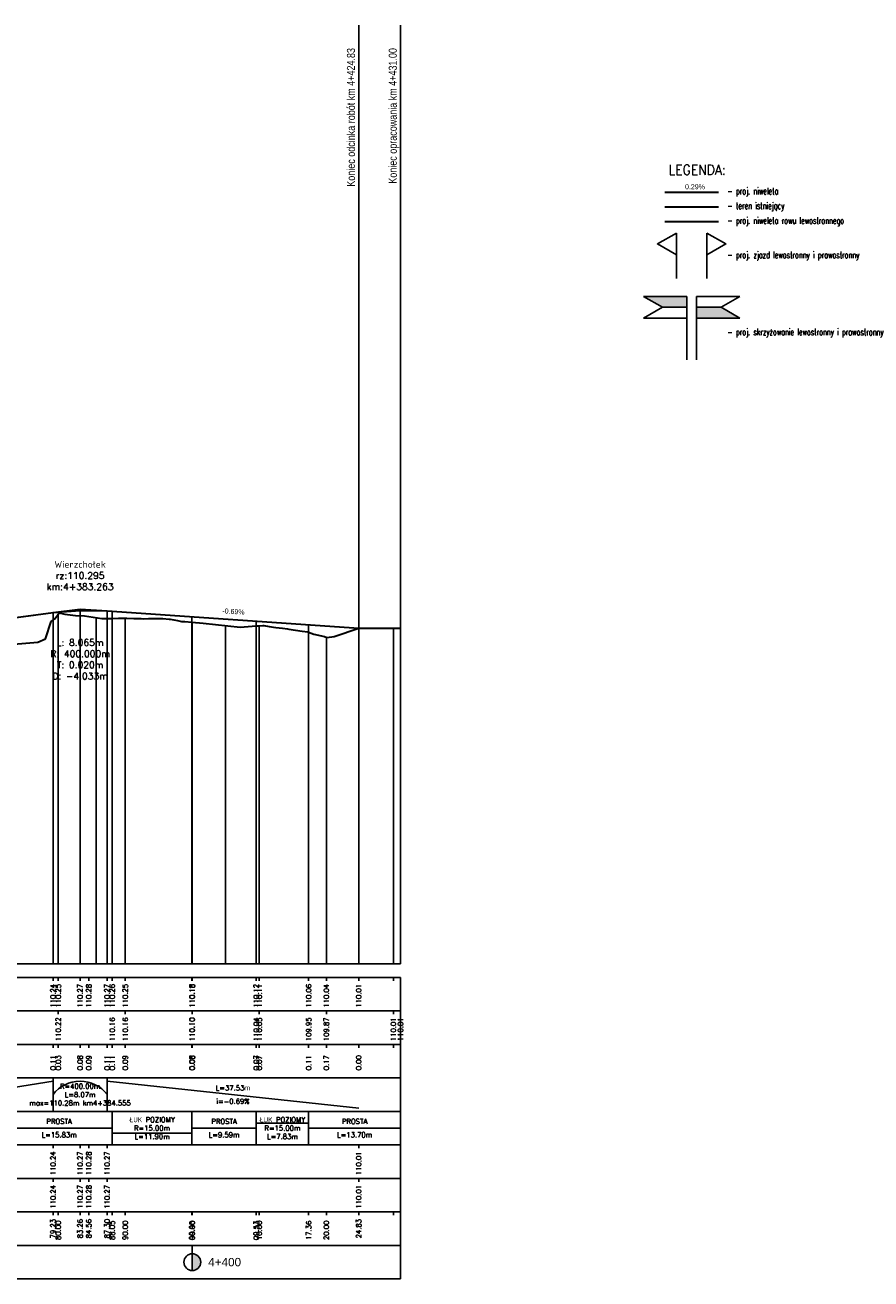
# Model space of a CAD drawing. Extents: x 7529714 to 7537797, y 5723889 to 5727796.
# Tile 28 of 28: x 7537671 to 7537797, y 5725349 to 5725536. Entities that reach past the tile are written whole.
import ezdxf
from ezdxf.enums import TextEntityAlignment as Align

# ---------------------------------------------------------------- set-up
doc = ezdxf.new("R2010")
doc.units = 0
doc.linetypes.add('HIDDEN', pattern=[9.525, 6.35, -3.175])
for name, color, linetype in [('C-DROGI-PROFILE', 7, 'Continuous'), ('C-DROGI-PROFILE-ETYKIETY', 7, 'Continuous'), ('Niw-opis', 2, 'Continuous'), ('Niw-opisy-skrzyzowania', 10, 'Continuous'), ('Niw-teren', 74, 'Continuous'), ('PAP-TABELKA', 1, 'Continuous')]:
    doc.layers.add(name, color=color, linetype=linetype)
doc.layers.add('D-row-kryty', color=24, linetype='Continuous', lineweight=30)
doc.layers.add('Niw-opisy-zjazdy', color=7, linetype='Continuous', true_color=0x45008a)
doc.styles.add('DIMTEXT', font='simplex.shx', dxfattribs={"width": 0.7})
doc.styles.add('PL2', font='romand.shx')
doc.styles.get("Standard").update_dxf_attribs({"font": 'arial.ttf'})

# ---------------------------------------------------------------- blocks, each defined once
blk = doc.blocks.new('kilometraz')
at = {"linetype": 'ByBlock', "lineweight": -2}
blk.add_hatch(color=0, dxfattribs=at).paths.add_polyline_path([(0, -0.5, 0.414214), (0.5, 0, 0.414214), (0, 0.5)])
at = {"color": 0, "linetype": 'ByBlock', "lineweight": -2}
blk.add_line((0, 0.5), (0, -0.5), dxfattribs=at)
blk.add_circle((0, 0), 0.5, dxfattribs=at)
blk = doc.blocks.new('flaga_lewa')
at = {"linetype": 'ByBlock', "lineweight": -2}
blk.add_hatch(color=0, dxfattribs=at).paths.add_polyline_path([(0, 0.5), (0, 1), (2, 1), (1.134, 0.5)])
at = {"color": 0, "linetype": 'ByBlock', "lineweight": -2}
for p, q in [((0, 1), (0, 0)), ((0, 1), (2, 1)), ((2, 1), (1.13, 0.498)), ((0, 0.5), (1.134, 0.5)), ((2, 0), (0, 0)), ((2, 0), (1.13, 0.502))]:
    blk.add_line(p, q, dxfattribs=at)

msp = doc.modelspace()

# ---------------------------------------------------------------- linework, layer by layer
at = {"layer": 'C-DROGI-PROFILE', "color": 12, "linetype": 'Continuous', "lineweight": 30, "true_color": 0xdb0000}
for p, q in [((7537649.992, 5725444.959), (7537674.971, 5725448.284)), ((7537674.971, 5725448.284), (7537679.004, 5725448.618)), ((7537679.004, 5725448.618), (7537683.036, 5725448.545)), ((7537683.036, 5725448.545), (7537720.567, 5725445.973))]:
    msp.add_line(p, q, dxfattribs=at)
at = {"layer": 'C-DROGI-PROFILE', "color": 2, "linetype": 'HIDDEN', "lineweight": -3}
for p, q in [((7537674.971, 5725448.284), (7537679.004, 5725448.821)), ((7537679.004, 5725448.821), (7537683.036, 5725448.545))]:
    msp.add_line(p, q, dxfattribs=at)
at = {"layer": 'C-DROGI-PROFILE', "color": 98, "linetype": 'Continuous', "lineweight": 30, "true_color": 0x006100}
for p, q in [((7537675.245, 5725447.355), (7537675.88, 5725448.239)), ((7537675.88, 5725448.239), (7537676.742, 5725448.046)), ((7537676.742, 5725448.046), (7537678.334, 5725447.862)), ((7537678.334, 5725447.862), (7537679.672, 5725447.812)), ((7537679.672, 5725447.812), (7537682.247, 5725447.386)), ((7537683.79, 5725447.434), (7537684.754, 5725447.463)), ((7537684.754, 5725447.463), (7537684.871, 5725447.461)), ((7537684.871, 5725447.461), (7537685.953, 5725447.443)), ((7537673.84, 5725444.4), (7537674.691, 5725446.964)), ((7537674.691, 5725446.964), (7537675.245, 5725447.355)), ((7537682.247, 5725447.386), (7537683.79, 5725447.434)), ((7537685.953, 5725447.443), (7537687.034, 5725447.42)), ((7537687.034, 5725447.42), (7537688.116, 5725447.394)), ((7537688.116, 5725447.394), (7537688.525, 5725447.382)), ((7537688.525, 5725447.382), (7537689.197, 5725447.399)), ((7537689.197, 5725447.399), (7537690.279, 5725447.414)), ((7537690.279, 5725447.414), (7537691.142, 5725447.417)), ((7537691.142, 5725447.417), (7537691.36, 5725447.402)), ((7537691.36, 5725447.402), (7537692.29, 5725447.329)), ((7537692.29, 5725447.329), (7537692.442, 5725447.304)), ((7537692.442, 5725447.304), (7537693.523, 5725447.104)), ((7537693.523, 5725447.104), (7537694.138, 5725446.98)), ((7537694.138, 5725446.98), (7537694.605, 5725446.94)), ((7537694.605, 5725446.94), (7537695.686, 5725446.85)), ((7537695.686, 5725446.85), (7537697.359, 5725446.713)), ((7537697.359, 5725446.713), (7537702.898, 5725446.098)), ((7537702.898, 5725446.098), (7537705.274, 5725446.306)), ((7537705.274, 5725446.306), (7537705.568, 5725446.329)), ((7537705.568, 5725446.329), (7537706.253, 5725446.359)), ((7537706.253, 5725446.359), (7537706.414, 5725446.364)), ((7537706.414, 5725446.364), (7537707.232, 5725446.23)), ((7537707.232, 5725446.23), (7537708.21, 5725446.086)), ((7537708.21, 5725446.086), (7537709.189, 5725445.958)), ((7537709.189, 5725445.958), (7537709.926, 5725445.874)), ((7537709.926, 5725445.874), (7537710.167, 5725445.827)), ((7537710.167, 5725445.827), (7537711.146, 5725445.661)), ((7537711.146, 5725445.661), (7537712.125, 5725445.517)), ((7537716.907, 5725444.703), (7537720.567, 5725445.973)), ((7537720.567, 5725445.973), (7537726.805, 5725445.953)), ((7537669.11, 5725443.558), (7537672.704, 5725443.868)), ((7537672.704, 5725443.868), (7537673.84, 5725444.4)), ((7537712.125, 5725445.517), (7537712.978, 5725445.412)), ((7537712.978, 5725445.412), (7537713.103, 5725445.363)), ((7537713.103, 5725445.363), (7537713.867, 5725445.064)), ((7537713.867, 5725445.064), (7537715.447, 5725444.728)), ((7537715.447, 5725444.728), (7537715.834, 5725444.569)), ((7537715.834, 5725444.569), (7537716.907, 5725444.703))]:
    msp.add_line(p, q, dxfattribs=at)
at = {"layer": 'C-DROGI-PROFILE', "color": 1, "linetype": 'Continuous', "lineweight": -3}
for p, q in [((7537675.741, 5725395.868), (7537675.741, 5725448.045)), ((7537681.38, 5725395.868), (7537681.38, 5725447.529)), ((7537683.79, 5725395.868), (7537683.79, 5725447.434)), ((7537685.741, 5725395.868), (7537685.741, 5725447.446)), ((7537695.686, 5725395.868), (7537695.686, 5725446.85)), ((7537695.741, 5725395.868), (7537695.741, 5725446.846)), ((7537700.677, 5725395.868), (7537700.677, 5725446.345)), ((7537705.274, 5725395.868), (7537705.274, 5725446.306)), ((7537705.741, 5725395.868), (7537705.741, 5725446.336)), ((7537725.741, 5725395.868), (7537725.741, 5725445.956)), ((7537726.805, 5725395.868), (7537726.805, 5725445.953)), ((7537713.103, 5725395.868), (7537713.103, 5725445.363)), ((7537715.741, 5725395.868), (7537715.741, 5725444.607)), ((7533295.241, 5725395.868), (7537726.805, 5725395.868)), ((7537674.971, 5725393.868), (7537674.971, 5725393.368)), ((7537675.741, 5725393.868), (7537675.741, 5725393.368)), ((7537679.004, 5725393.868), (7537679.004, 5725393.368)), ((7537680.296, 5725393.868), (7537680.296, 5725393.368)), ((7537683.036, 5725393.868), (7537683.036, 5725393.368)), ((7537683.79, 5725393.868), (7537683.79, 5725393.368)), ((7537685.741, 5725393.868), (7537685.741, 5725393.368)), ((7537695.686, 5725393.868), (7537695.686, 5725393.368)), ((7537695.741, 5725393.868), (7537695.741, 5725393.368)), ((7537705.274, 5725393.868), (7537705.274, 5725393.368)), ((7537705.741, 5725393.868), (7537705.741, 5725393.368)), ((7537713.103, 5725393.868), (7537713.103, 5725393.368)), ((7537715.741, 5725393.868), (7537715.741, 5725393.368)), ((7537720.567, 5725393.868), (7537720.567, 5725393.368)), ((7537725.741, 5725393.868), (7537725.741, 5725393.368)), ((7537675.741, 5725388.868), (7537675.741, 5725388.368)), ((7537685.741, 5725388.868), (7537685.741, 5725388.368)), ((7537695.741, 5725388.868), (7537695.741, 5725388.368)), ((7537705.741, 5725388.868), (7537705.741, 5725388.368)), ((7537715.741, 5725388.868), (7537715.741, 5725388.368)), ((7537725.741, 5725388.868), (7537725.741, 5725388.368)), ((7537674.971, 5725383.868), (7537674.971, 5725383.368)), ((7537675.741, 5725383.868), (7537675.741, 5725383.368)), ((7537679.004, 5725383.868), (7537679.004, 5725383.368)), ((7537680.296, 5725383.868), (7537680.296, 5725383.368)), ((7537683.036, 5725383.868), (7537683.036, 5725383.368)), ((7537683.79, 5725383.868), (7537683.79, 5725383.368)), ((7537685.741, 5725383.868), (7537685.741, 5725383.368)), ((7537695.686, 5725383.868), (7537695.686, 5725383.368)), ((7537695.741, 5725383.868), (7537695.741, 5725383.368)), ((7537705.274, 5725383.868), (7537705.274, 5725383.368)), ((7537705.741, 5725383.868), (7537705.741, 5725383.368)), ((7537713.103, 5725383.868), (7537713.103, 5725383.368)), ((7537715.741, 5725383.868), (7537715.741, 5725383.368)), ((7537720.567, 5725383.868), (7537720.567, 5725383.368)), ((7537725.741, 5725383.868), (7537725.741, 5725383.368)), ((7537674.971, 5725373.868), (7537674.971, 5725378.868)), ((7537683.036, 5725373.868), (7537683.036, 5725378.868)), ((7537683.79, 5725368.868), (7537683.79, 5725373.868)), ((7537695.686, 5725368.868), (7537695.686, 5725373.868)), ((7537705.274, 5725368.868), (7537705.274, 5725373.868)), ((7537713.103, 5725368.868), (7537713.103, 5725373.868)), ((7537674.971, 5725368.868), (7537674.971, 5725368.368)), ((7537679.004, 5725368.868), (7537679.004, 5725368.368)), ((7537680.296, 5725368.868), (7537680.296, 5725368.368)), ((7537683.036, 5725368.868), (7537683.036, 5725368.368)), ((7537720.567, 5725368.368), (7537720.567, 5725368.868)), ((7537674.971, 5725363.868), (7537674.971, 5725363.368)), ((7537679.004, 5725363.868), (7537679.004, 5725363.368)), ((7537680.296, 5725363.868), (7537680.296, 5725363.368)), ((7537683.036, 5725363.868), (7537683.036, 5725363.368)), ((7537720.567, 5725363.368), (7537720.567, 5725363.868)), ((7537674.971, 5725358.868), (7537674.971, 5725358.368)), ((7537675.741, 5725358.868), (7537675.741, 5725358.368)), ((7537679.004, 5725358.868), (7537679.004, 5725358.368)), ((7537680.296, 5725358.868), (7537680.296, 5725358.368)), ((7537683.036, 5725358.868), (7537683.036, 5725358.368)), ((7537683.79, 5725358.868), (7537683.79, 5725358.368)), ((7537685.741, 5725358.868), (7537685.741, 5725358.368)), ((7537695.686, 5725358.868), (7537695.686, 5725358.368)), ((7537695.741, 5725358.868), (7537695.741, 5725358.368)), ((7537705.274, 5725358.868), (7537705.274, 5725358.368)), ((7537705.741, 5725358.868), (7537705.741, 5725358.368)), ((7537713.103, 5725358.868), (7537713.103, 5725358.368)), ((7537715.741, 5725358.868), (7537715.741, 5725358.368)), ((7537720.567, 5725358.868), (7537720.567, 5725358.368)), ((7537725.741, 5725358.868), (7537725.741, 5725358.368)), ((7537695.741, 5725353.868), (7537695.741, 5725352.368))]:
    msp.add_line(p, q, dxfattribs=at)
at = {"layer": 'C-DROGI-PROFILE', "color": 2, "linetype": 'Continuous', "lineweight": -3}
for p, q in [((7537649.992, 5725374.368), (7537674.971, 5725378.368)), ((7537683.036, 5725378.368), (7537720.567, 5725374.368)), ((7537667.956, 5725371.368), (7537683.79, 5725371.368)), ((7537683.79, 5725371.368), (7537683.79, 5725370.618)), ((7537695.686, 5725370.618), (7537695.686, 5725371.368)), ((7537695.686, 5725371.368), (7537705.274, 5725371.368)), ((7537705.274, 5725371.368), (7537705.274, 5725372.118)), ((7537705.274, 5725372.118), (7537713.103, 5725372.118)), ((7537713.103, 5725372.118), (7537713.103, 5725371.368)), ((7537713.103, 5725371.368), (7537726.805, 5725371.368)), ((7537683.79, 5725370.618), (7537695.686, 5725370.618))]:
    msp.add_line(p, q, dxfattribs=at)
at = {"layer": 'C-DROGI-PROFILE', "color": 12, "linetype": 'Continuous', "lineweight": 30, "true_color": 0xdb0000}
for points in [[(7537766.25, 5725511.034), (7537774.249, 5725511.034)], [(7537544.255, 5725475.924), (7537577.326, 5725462.874), (7537583.602, 5725460.594), (7537589.878, 5725458.708), (7537637.926, 5725445.779), (7537640.942, 5725445.119), (7537643.959, 5725444.762), (7537646.976, 5725444.709), (7537649.992, 5725444.959), (7537674.971, 5725448.284), (7537679.004, 5725448.618), (7537683.036, 5725448.545), (7537720.567, 5725445.973)]]:
    msp.add_lwpolyline(points, dxfattribs=at)
at = {"layer": 'C-DROGI-PROFILE', "color": 96, "linetype": 'Continuous', "lineweight": 30, "true_color": 0x007000}
msp.add_lwpolyline([(7537766.25, 5725508.837), (7537774.249, 5725508.837)], dxfattribs=at)
at = {"layer": 'C-DROGI-PROFILE', "color": 160, "linetype": 'Continuous', "lineweight": 30}
msp.add_lwpolyline([(7537766.25, 5725506.639), (7537774.249, 5725506.639)], dxfattribs=at)
at = {"layer": 'C-DROGI-PROFILE', "color": 2, "linetype": 'Continuous', "lineweight": -3, "extrusion": (0, 0, -1)}
msp.add_arc((-7537679.004, 5725373.303), 5.066, 37.24196, 142.75804, dxfattribs=at)
at = {"layer": 'C-DROGI-PROFILE', "color": 1, "linetype": 'Continuous', "lineweight": -3}
for points in [[(7533295.741, 5725388.868), (7537726.805, 5725388.868), (7537726.805, 5725393.868), (7533295.741, 5725393.868)], [(7533295.741, 5725383.868), (7537726.805, 5725383.868), (7537726.805, 5725388.868), (7533295.741, 5725388.868)], [(7533295.741, 5725378.868), (7537726.805, 5725378.868), (7537726.805, 5725383.868), (7533295.741, 5725383.868)], [(7533295.741, 5725373.868), (7537726.805, 5725373.868), (7537726.805, 5725378.868), (7533295.741, 5725378.868)], [(7533295.741, 5725368.868), (7537726.805, 5725368.868), (7537726.805, 5725373.868), (7533295.741, 5725373.868)], [(7533295.741, 5725363.868), (7537726.805, 5725363.868), (7537726.805, 5725368.868), (7533295.741, 5725368.868)], [(7533295.741, 5725358.868), (7537726.805, 5725358.868), (7537726.805, 5725363.868), (7533295.741, 5725363.868)], [(7533295.741, 5725353.868), (7537726.805, 5725353.868), (7537726.805, 5725358.868), (7533295.741, 5725358.868)], [(7533295.741, 5725348.868), (7537726.805, 5725348.868), (7537726.805, 5725353.868), (7533295.741, 5725353.868)]]:
    msp.add_3dface(points, dxfattribs=at)
at = {"layer": 'C-DROGI-PROFILE-ETYKIETY', "color": 3, "linetype": 'Continuous', "lineweight": -3}
for p, q in [((7537674.971, 5725448.284), (7537674.971, 5725395.868)), ((7537679.004, 5725448.821), (7537679.004, 5725395.868)), ((7537683.036, 5725448.545), (7537683.036, 5725395.868))]:
    msp.add_line(p, q, dxfattribs=at)
at = {"layer": 'C-DROGI-PROFILE-ETYKIETY', "color": 2, "linetype": 'Continuous', "lineweight": -3}
for p, q in [((7537683.79, 5725448.493), (7537683.79, 5725395.868)), ((7537695.686, 5725447.678), (7537695.686, 5725395.868)), ((7537705.274, 5725447.021), (7537705.274, 5725395.868)), ((7537713.103, 5725446.485), (7537713.103, 5725395.868)), ((7537720.567, 5725445.973), (7537720.567, 5725395.868))]:
    msp.add_line(p, q, dxfattribs=at)
at = {"layer": 'Niw-opis'}
for points in [[(7537720.567, 5725395.868), (7537720.567, 5725535.953)], [(7537726.805, 5725395.868), (7537726.805, 5725535.953)], [(7533295.741, 5725395.868), (7537726.805, 5725395.868)]]:
    msp.add_lwpolyline(points, dxfattribs=at)
at = {"layer": 'Niw-opis', "color": 2}
msp.add_lwpolyline([(7533295.741, 5725395.868), (7537726.805, 5725395.868)], dxfattribs=at)
at = {"layer": 'Niw-opisy-skrzyzowania', "linetype": 'Continuous', "lineweight": -3}
for points in [[(7537769.547, 5725492.226), (7537769.547, 5725485.992)], [(7537770.951, 5725492.226), (7537770.951, 5725485.992)]]:
    msp.add_lwpolyline(points, dxfattribs=at)
at = {"layer": 'Niw-opisy-zjazdy', "linetype": 'Continuous', "flags": 128}
for points in [[(7537767.968, 5725504.924), (7537767.968, 5725501.674), (7537765.142, 5725503.292), (7537767.968, 5725504.924)], [(7537772.53, 5725504.924), (7537772.53, 5725501.674), (7537775.356, 5725503.292), (7537772.53, 5725504.924)], [(7537767.968, 5725501.674), (7537767.968, 5725498.12)], [(7537772.53, 5725501.674), (7537772.53, 5725498.12)]]:
    msp.add_lwpolyline(points, dxfattribs=at)

# ---------------------------------------------------------------- block references
at = {"layer": 'C-DROGI-PROFILE-ETYKIETY', "linetype": 'Continuous', "lineweight": -3, "xscale": 2.499999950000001, "yscale": 2.499999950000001, "zscale": 2.499999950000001, "rotation": 8.53773646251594e-07}
msp.add_blockref('kilometraz', (7537695.741, 5725351.368), dxfattribs=at)
at = {"layer": 'Niw-opisy-skrzyzowania', "linetype": 'Continuous', "lineweight": -3, "xscale": -3.25, "yscale": 3.25, "zscale": 3.25}
msp.add_blockref('flaga_lewa', (7537769.547, 5725492.226), dxfattribs=at)
at = {"layer": 'Niw-opisy-skrzyzowania', "linetype": 'Continuous', "lineweight": -3, "xscale": -3.25, "yscale": 3.25, "zscale": 3.25, "rotation": 180}
msp.add_blockref('flaga_lewa', (7537770.951, 5725495.476), dxfattribs=at)

# ---------------------------------------------------------------- texts
at = {"layer": 'C-DROGI-PROFILE', "color": 2, "linetype": 'Continuous', "lineweight": -3, "char_height": 1, "attachment_point": 4, "rotation": 359.95707, "style": 'DIMTEXT'}
for s, insert in [('\\A1; - proj. niweleta', (7537775.109, 5725511.031)), ('\\A1; - proj. niweleta rowu lewostronnego', (7537775.109, 5725506.636))]:
    msp.add_mtext(s, dxfattribs=dict(at, insert=insert))
at = {"layer": 'C-DROGI-PROFILE-ETYKIETY', "color": 2, "linetype": 'Continuous', "lineweight": -3}
for s, insert, char_height, attachment_point in [('0.29%', (7537770.737, 5725511.444), 0.75, 8), ('{\\Fsimplex.shx|c238;Wierzchołek\\Prz:110.295\\Pkm:4+383.263}', (7537679.004, 5725453.821), 1, 5), ('{\\Fsimplex.shx|c238;L: 8.065m\\PR: 400.000m\\PT: 0.020m\\PD: -4.033m}', (7537679.004, 5725441.321), 1, 5)]:
    msp.add_mtext(s, dxfattribs=dict(at, insert=insert, char_height=char_height, attachment_point=attachment_point))
at = {"layer": 'C-DROGI-PROFILE-ETYKIETY', "color": 2, "linetype": 'Continuous', "lineweight": -3, "insert": (7537701.857, 5725448.069), "char_height": 0.75, "attachment_point": 8, "rotation": 356.08062}
msp.add_mtext('-0.69%', dxfattribs=at)
at = {"layer": 'C-DROGI-PROFILE-ETYKIETY', "color": 7, "linetype": 'Continuous', "lineweight": -3, "char_height": 0.75, "attachment_point": 5, "rotation": 90}
for s, insert in [('{\\Fsimplex.shx|c238;110.24}', (7537674.971, 5725391.118)), ('{\\Fsimplex.shx|c238;110.25}', (7537675.741, 5725391.118)), ('{\\Fsimplex.shx|c238;110.27}', (7537679.004, 5725391.118)), ('{\\Fsimplex.shx|c238;110.28}', (7537680.296, 5725391.118)), ('{\\Fsimplex.shx|c238;110.27}', (7537683.036, 5725391.118)), ('{\\Fsimplex.shx|c238;110.26}', (7537683.79, 5725391.118)), ('{\\Fsimplex.shx|c238;110.25}', (7537685.741, 5725391.118)), ('{\\Fsimplex.shx|c238;110.18}', (7537695.686, 5725391.118)), ('{\\Fsimplex.shx|c238;110.18}', (7537695.741, 5725391.118)), ('{\\Fsimplex.shx|c238;110.12}', (7537705.274, 5725391.118)), ('{\\Fsimplex.shx|c238;110.11}', (7537705.741, 5725391.118)), ('{\\Fsimplex.shx|c238;110.06}', (7537713.103, 5725391.118)), ('{\\Fsimplex.shx|c238;110.04}', (7537715.741, 5725391.118)), ('{\\Fsimplex.shx|c238;110.01}', (7537720.567, 5725391.118)), ('{\\Fsimplex.shx|c238;110.01}', (7537720.567, 5725391.118)), ('{\\Fsimplex.shx|c238;110.22}', (7537675.741, 5725386.118)), ('{\\Fsimplex.shx|c238;110.16}', (7537683.79, 5725386.118)), ('{\\Fsimplex.shx|c238;110.16}', (7537685.741, 5725386.118)), ('{\\Fsimplex.shx|c238;110.10}', (7537695.686, 5725386.118)), ('{\\Fsimplex.shx|c238;110.10}', (7537695.741, 5725386.118)), ('{\\Fsimplex.shx|c238;110.04}', (7537705.274, 5725386.118)), ('{\\Fsimplex.shx|c238;110.05}', (7537705.741, 5725386.118)), ('{\\Fsimplex.shx|c238;109.95}', (7537713.103, 5725386.118)), ('{\\Fsimplex.shx|c238;109.87}', (7537715.741, 5725386.118)), ('{\\Fsimplex.shx|c238;110.01}', (7537725.741, 5725386.118)), ('{\\Fsimplex.shx|c238;110.01}', (7537726.805, 5725386.118)), ('{\\Fsimplex.shx|c238;0.11}', (7537674.971, 5725381.118)), ('{\\Fsimplex.shx|c238;0.03}', (7537675.741, 5725381.118)), ('{\\Fsimplex.shx|c238;0.08}', (7537679.004, 5725381.118)), ('{\\Fsimplex.shx|c238;0.09}', (7537680.296, 5725381.118)), ('{\\Fsimplex.shx|c238;0.11}', (7537683.036, 5725381.118)), ('{\\Fsimplex.shx|c238;0.11}', (7537683.79, 5725381.118)), ('{\\Fsimplex.shx|c238;0.09}', (7537685.741, 5725381.118)), ('{\\Fsimplex.shx|c238;0.08}', (7537695.686, 5725381.118)), ('{\\Fsimplex.shx|c238;0.08}', (7537695.741, 5725381.118)), ('{\\Fsimplex.shx|c238;0.07}', (7537705.274, 5725381.118)), ('{\\Fsimplex.shx|c238;0.07}', (7537705.741, 5725381.118)), ('{\\Fsimplex.shx|c238;0.11}', (7537713.103, 5725381.118)), ('{\\Fsimplex.shx|c238;0.17}', (7537715.741, 5725381.118)), ('{\\Fsimplex.shx|c238;0.00}', (7537720.567, 5725381.118)), ('{\\Fsimplex.shx|c238;0.00}', (7537720.567, 5725381.118)), ('{\\Fsimplex.shx|c238;110.24}', (7537674.971, 5725366.118)), ('{\\Fsimplex.shx|c238;110.27}', (7537679.004, 5725366.118)), ('{\\Fsimplex.shx|c238;110.28}', (7537680.296, 5725366.118)), ('{\\Fsimplex.shx|c238;110.27}', (7537683.036, 5725366.118)), ('{\\Fsimplex.shx|c238;110.01}', (7537720.567, 5725366.118)), ('{\\Fsimplex.shx|c238;110.01}', (7537720.567, 5725366.118)), ('{\\Fsimplex.shx|c238;110.24}', (7537674.971, 5725361.118)), ('{\\Fsimplex.shx|c238;110.27}', (7537679.004, 5725361.118)), ('{\\Fsimplex.shx|c238;110.28}', (7537680.296, 5725361.118)), ('{\\Fsimplex.shx|c238;110.27}', (7537683.036, 5725361.118)), ('{\\Fsimplex.shx|c238;110.01}', (7537720.567, 5725361.118)), ('{\\Fsimplex.shx|c238;110.01}', (7537720.567, 5725361.118)), ('{\\Fsimplex.shx|c238;79.23}', (7537674.971, 5725356.368)), ('{\\Fsimplex.shx|c238;80.00}', (7537675.741, 5725356.118)), ('{\\Fsimplex.shx|c238;83.26}', (7537679.004, 5725356.368)), ('{\\Fsimplex.shx|c238;84.56}', (7537680.296, 5725356.368)), ('{\\Fsimplex.shx|c238;87.30}', (7537683.036, 5725356.368)), ('{\\Fsimplex.shx|c238;88.05}', (7537683.79, 5725356.118)), ('{\\Fsimplex.shx|c238;90.00}', (7537685.741, 5725356.118)), ('{\\Fsimplex.shx|c238;99.95}', (7537695.686, 5725356.118)), ('{\\Fsimplex.shx|c238;00.00}', (7537695.741, 5725356.118)), ('{\\Fsimplex.shx|c238;09.53}', (7537705.274, 5725356.118)), ('{\\Fsimplex.shx|c238;10.00}', (7537705.741, 5725356.118)), ('{\\Fsimplex.shx|c238;17.36}', (7537713.103, 5725356.118)), ('{\\Fsimplex.shx|c238;20.00}', (7537715.741, 5725356.118)), ('{\\Fsimplex.shx|c238;24.83}', (7537720.567, 5725356.368)), ('{\\Fsimplex.shx|c238;24.83}', (7537720.567, 5725356.368))]:
    msp.add_mtext(s, dxfattribs=dict(at, insert=insert))
at = {"layer": 'C-DROGI-PROFILE-ETYKIETY', "color": 7, "linetype": 'Continuous', "lineweight": -3}
for s, insert, char_height, attachment_point in [('{\\Fsimplex.shx|c238;R=400.00m\\PL=8.07m\\Pmax=110.28m km4+384.555}', (7537679.004, 5725376.368), 0.75, 5), ('{\\Fsimplex.shx|c238;L=37.53}m', (7537701.802, 5725377.368), 0.75, 5), ('{\\Fsimplex.shx|c238;i=-0.69%}', (7537701.802, 5725375.368), 0.75, 5), ('{\\Fsimplex.shx|c238;PROSTA}', (7537675.873, 5725372.368), 0.75, 5), ('{\\Fsimplex.shx|c238;ŁUK POZIOMY\\PR=15.00m\\PL=11.90m}', (7537689.738, 5725371.368), 0.75, 5), ('{\\Fsimplex.shx|c238;PROSTA}', (7537700.48, 5725372.368), 0.75, 5), ('{\\Fsimplex.shx|c238;ŁUK POZIOMY\\PR=15.00m\\PL=7.83m}', (7537709.189, 5725371.368), 0.75, 5), ('{\\Fsimplex.shx|c238;PROSTA}', (7537719.954, 5725372.368), 0.75, 5), ('{\\Fsimplex.shx|c238;L=15.83m}', (7537675.873, 5725370.368), 0.75, 5), ('{\\Fsimplex.shx|c238;L=9.59m}', (7537700.48, 5725370.368), 0.75, 5), ('{\\Fsimplex.shx|c238;L=13.70m}', (7537719.954, 5725370.368), 0.75, 5), ('4+400', (7537698.116, 5725351.368), 1.25, 4)]:
    msp.add_mtext(s, dxfattribs=dict(at, insert=insert, char_height=char_height, attachment_point=attachment_point))
at = {"layer": 'D-row-kryty', "color": 2, "linetype": 'Continuous', "lineweight": -3, "insert": (7537775.109, 5725501.506), "char_height": 1, "attachment_point": 4, "rotation": 359.95707, "style": 'DIMTEXT'}
msp.add_mtext('\\A1; - proj. zjazd lewostronny i prawostronny', dxfattribs=at)
at = {"layer": 'Niw-opis', "width": 0.8}
for s, p in [('Koniec odcinka robót km 4+424.83', (7537720.012, 5725532.523)), ('Koniec opracowania km 4+431.00', (7537726.25, 5725532.523))]:
    msp.add_text(s, height=1.2, rotation=90, dxfattribs=at).set_placement(p, align=Align.RIGHT)
at = {"layer": 'Niw-opisy-zjazdy', "color": 2, "linetype": 'Continuous', "lineweight": -3, "insert": (7537775.109, 5725490.009), "char_height": 1, "attachment_point": 4, "rotation": 359.95707, "style": 'DIMTEXT'}
msp.add_mtext('\\A1; - proj. skrzyżowanie lewostronny i prawostronny', dxfattribs=at)
at = {"layer": 'Niw-teren', "color": 2, "linetype": 'Continuous', "lineweight": -3, "insert": (7537775.109, 5725508.834), "char_height": 1, "attachment_point": 4, "rotation": 359.95707, "style": 'DIMTEXT'}
msp.add_mtext('\\A1; - teren istniejący', dxfattribs=at)
at = {"layer": 'PAP-TABELKA', "color": 2, "style": 'PL2', "width": 0.9}
msp.add_text('LEGENDA:', height=1.5, dxfattribs=at).set_placement((7537771.071, 5725514.366), align=Align.MIDDLE_CENTER)

doc.saveas('drawing.dxf')
